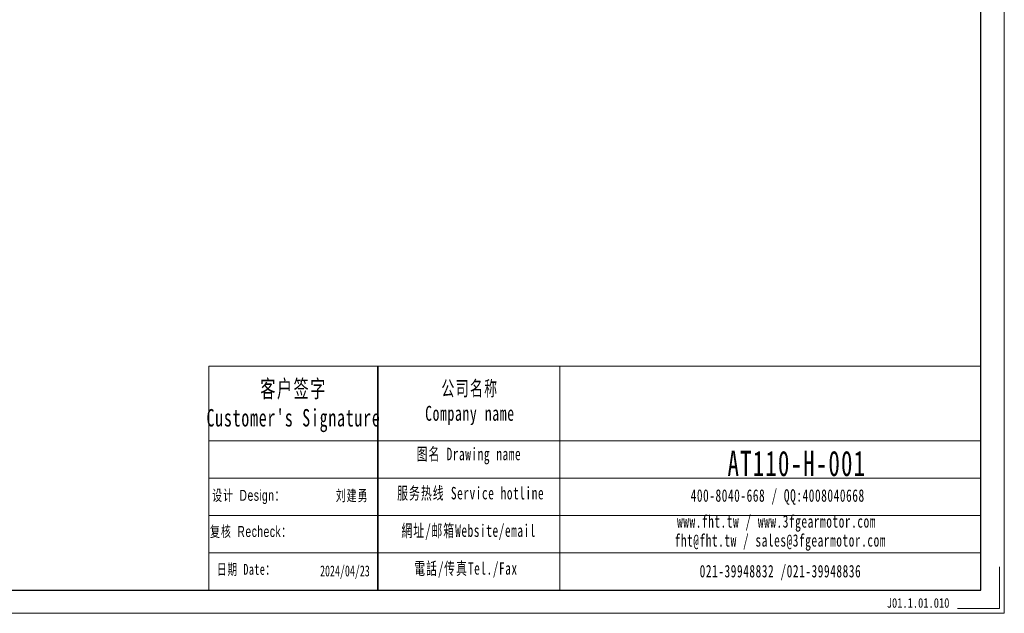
# Model space of a CAD drawing. Header units: millimetres. Extents: x 11 to 729, y 70 to 576.
# Tile 3 of 6: x 370 to 729, y 70 to 287. Entities that reach past the tile are written whole.
import ezdxf

# ---------------------------------------------------------------- set-up
doc = ezdxf.new("R2010")
doc.units = ezdxf.units.MM
doc.layers.get('0').update_dxf_attribs({"lineweight": 35})
doc.layers.add('6文字层', color=3, linetype='Continuous')
for name, color, linetype, lineweight in [('7标注层', 4, 'Continuous', 18), ('SLD-0', 7, 'Continuous', 18), ('图框_外框线', 7, 'Continuous', 18)]:
    doc.layers.add(name, color=color, linetype=linetype, lineweight=lineweight)
doc.styles.add('标准', font='txt', dxfattribs={"width": 0.667})
doc.styles.add('样式 1', font='txt', dxfattribs={"width": 0.8})

msp = doc.modelspace()

# ---------------------------------------------------------------- linework, layer by layer
msp.add_line((500.8512, 160.6781), (500.8512, 78.9615))
at = {"layer": '7标注层', "color": 0}
msp.add_line((439.2088, 160.6781), (439.2088, 78.9755), dxfattribs=at)
at = {"layer": '图框_外框线'}
for p, q in [((439.2088, 160.6781), (500.8512, 160.6781)), ((500.8512, 160.6781), (500.8512, 78.9755)), ((500.8512, 160.6781), (720.9323, 160.6781)), ((567.2668, 160.6781), (567.2668, 78.9755)), ((439.2088, 133.4139), (500.8512, 133.4139)), ((500.8512, 133.4139), (720.9323, 133.4139)), ((439.2088, 119.7817), (720.9323, 119.7817)), ((439.2088, 106.1496), (720.9323, 106.1496)), ((439.2088, 92.5175), (720.9323, 92.5175))]:
    msp.add_line(p, q, dxfattribs=at)
at = {"layer": '图框_外框线', "color": 3}
msp.add_lwpolyline([(14.5477, 70.4648), (729.443, 70.4648), (729.443, 575.9979), (14.5477, 575.9979)], close=True, dxfattribs=at)
at = {"layer": '图框_外框线', "color": 3, "lineweight": 25}
msp.add_lwpolyline([(57.101, 78.9755), (720.9323, 78.9755), (720.9323, 567.4873), (57.101, 567.4873)], close=True, dxfattribs=at)
at = {"layer": '图框_外框线', "color": 3}
msp.add_lwpolyline([(727.7409, 87.4861), (727.7409, 72.1669), (712.4217, 72.1669)], dxfattribs=at)

# ---------------------------------------------------------------- texts
at = {"layer": '6文字层', "insert": (686.5583, 76.0079), "char_height": 3.5, "width": 43.304423, "attachment_point": 1, "style": '样式 1'}
msp.add_mtext('J01.1.01.010', dxfattribs=at)
at = {"layer": 'SLD-0', "color": 1, "attachment_point": 2, "style": '标准'}
for s, insert, char_height, width in [("\\T1.1;客户签字\\PCustomer's Signature", (470.1363, 155.6341), 6.361654, 79.139627), ('\\T1.1;公司名称\\PCompany name', (534.4802, 155.2964), 5.452846, 70.59733), ('\\T1.1;图名 Drawing name', (534.1075, 130.901), 4.544038, 58.112272), ('{\\H1.69013x;\\T1.10000;AT110-H-001}', (653.7559, 129.8037), 5.452846, 46.296807), ('{\\fSimSun|b0|i0|c134|p2;\\T1.1;设计 \\fArial|b0|i0|c0|p34;Design\\fSimSun|b0|i0|c134|p2;：}', (453.8002, 115.544), 4, 31.971711), ('{\\fSimSun|b0|i0|c134|p2;\\T1.1;刘建勇}', (491.5191, 115.4474), 4, 31.971711), ('\\T1.1;服务热线 Service hotline', (534.7519, 116.6123), 4.544038, 64.742653), ('\\T1.1;400-8040-668 / QQ:4008040668', (646.7641, 115.7441), 4.544038, 132.301535), ('\\T1.1;www.fht.tw / www.3fgearmotor.com ', (646.3452, 106.2795), 4.544038, 132.45047), ('{\\fSimSun|b0|i0|c134|p2;\\T1.1;复核 \\fArial|b0|i0|c0|p34;Recheck\\fSimSun|b0|i0|c134|p2;：}', (454.6209, 102.3371), 4, 31.971711), ('\\T1.1;網址/邮箱Website/email', (534.0443, 102.9219), 4.544038, 67.391008), ('{\\T1.10000;fht@fht.tw / sales@3fgearmotor.com }', (647.73, 99.3601), 4.544038, 132.45047), ('{\\T1.1;日期 Date：}', (452.9286, 88.5247), 4, 31.971711), ('2024/04/23', (488.8789, 87.9495), 4, 31.971711), ('\\T1.1;電話/传真Tel./Fax', (533.0263, 89.1246), 4.544038, 68.201524), ('\\T1.1;021-39948832 /021-39948836 ', (647.7775, 88.1311), 4.544038, 101.135953)]:
    msp.add_mtext(s, dxfattribs=dict(at, insert=insert, char_height=char_height, width=width))

doc.saveas('drawing.dxf')
